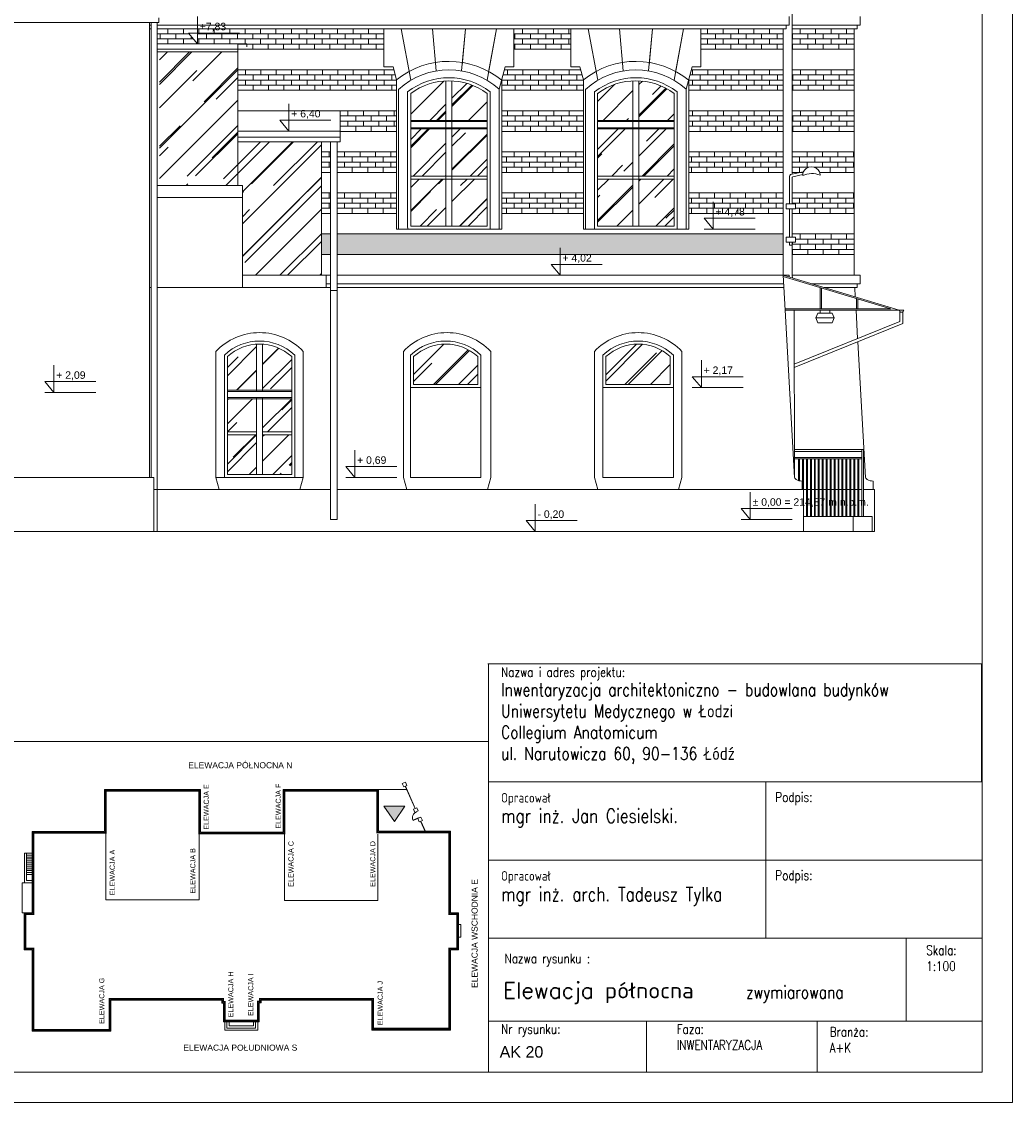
# Model space of a CAD drawing. Header units: millimetres. Extents: x -5254 to 173417, y -28809 to -6400.
# Tile 154 of 256: x 123688 to 125320, y -20844 to -19064. Entities that reach past the tile are written whole.
import ezdxf

# ---------------------------------------------------------------- set-up
doc = ezdxf.new("R2010")
doc.units = ezdxf.units.MM
for name, color, linetype, lineweight in [('m_tabela', 7, 'Continuous', 15), ('me_cegła', 7, 'Continuous', 5), ('me_cienka', 7, 'Continuous', 15), ('me_cienkie', 7, 'Continuous', 9), ('me_drewno', 7, 'Continuous', 15), ('me_elektryka', 7, 'Continuous', 15), ('me_koty', 7, 'Continuous', 13), ('me_szyby', 7, 'Continuous', 13), ('me_tabela', 7, 'Continuous', 20), ('me_tekst', 7, 'Continuous', 13), ('me_ściany', 7, 'Continuous', 20)]:
    doc.layers.add(name, color=color, linetype=linetype, lineweight=lineweight)
doc.styles.add('opis', font='simplex.shx', dxfattribs={"width": 0.8})
doc.styles.add('PIOTR', font='arial.ttf', dxfattribs={"height": 10})
doc.styles.get("Standard").update_dxf_attribs({"font": 'arial.ttf'})
doc.styles.add('TABELKA', font='arial.ttf')
pattern_1 = [(45, (103144.947, -29781.74), (47.41575, 126.442), [838.2, -111.76, 279.4, -55.88]), (45, (103177.74, -29709.43), (-92.06559, 13.03933), [167.64, -18.4404, 335.28, -41.91]), (45, (103131.117, -29728.396), (178.994465, 231.942055), [447.04, -78.232, 223.52, -55.88])]

# ---------------------------------------------------------------- blocks, each defined once
blk = doc.blocks.new('KOTA')
at = {"color": 0}
for p, q in [((0, 0), (0, 50)), ((-16.6, 20), (76.8, 20)), ((-16.6, 20), (0, 0))]:
    blk.add_line(p, q, dxfattribs=at)
at = {"color": 0, "style": 'TABELKA', "flags": 4}
blk.add_attdef('POZIOM', (1.4, 25), '', height=13.7, rotation=360, dxfattribs=at)

msp = doc.modelspace()

# ---------------------------------------------------------------- hatches: boundary and pattern name
at = {"layer": 'me_cegła'}
h = msp.add_hatch(dxfattribs=at)
h.set_pattern_fill('AR-BRSTD', color=256, scale=0.125)
h.set_pattern_definition([(0, (125059.196, -19109.76), (0, 8.467725), []), (90, (125059.196, -19109.76), (-12.7, 8.46772), [8.46772, -8.46772])])
h.paths.add_polyline_path([(125059.2, -19109.76), (125059.2, -19075.96), (124957.2, -19075.96), (124957.2, -19109.76)])
h.paths.add_polyline_path([(124942.2, -19109.76), (124942.2, -19075.96), (124806.73, -19075.96), (124806.73, -19109.76)])
h.paths.add_polyline_path([(124592.61, -19109.76), (124592.61, -19075.96), (124498.73, -19075.96), (124498.73, -19109.76)])
h.paths.add_polyline_path([(123977.45, -19075.96), (123977.45, -19100.96), (124043.7, -19100.96), (124043.7, -19109.76), (124284.61, -19109.76), (124284.61, -19075.96)])
h.paths.add_polyline_path([(123977.45, -19100.96), (123962.54, -19082.96), (123977.45, -19082.96), (123977.45, -19075.96), (123911.2, -19075.96), (123911.2, -19100.96)])
h = msp.add_hatch(dxfattribs=at)
h.set_pattern_fill('AR-BRSTD', color=256, scale=0.125)
h.set_pattern_definition([(0, (124043.696, -19177.36), (0, 8.467725), []), (90, (124043.696, -19177.36), (-12.7, 8.46772), [8.46772, -8.46772])])
h.paths.add_polyline_path([(124305.35, -19177.36), (124305.35, -19160.21), (124300.89, -19143.56), (124043.7, -19143.56), (124043.7, -19177.36)])
h.paths.add_polyline_path([(124613.35, -19177.36), (124613.35, -19160.21), (124608.89, -19143.56), (124483.29, -19143.56), (124478.69, -19160.71), (124478.69, -19177.36)])
h.paths.add_polyline_path([(124791.29, -19143.56), (124786.69, -19160.71), (124786.69, -19177.36), (124942.2, -19177.36), (124942.2, -19143.56)])
h.paths.add_polyline_path([(125059.2, -19177.36), (125059.2, -19143.56), (124957.2, -19143.56), (124957.2, -19177.36)])
h = msp.add_hatch(dxfattribs=at)
h.set_pattern_fill('AR-BRSTD', color=256, scale=0.125)
h.set_pattern_definition([(0, (124212.696, -19244.96), (0, 8.4677), []), (90, (124212.696, -19244.96), (-12.7, 8.4677), [8.4677, -8.4677])])
h.paths.add_polyline_path([(124305.35, -19211.16), (124212.7, -19211.16), (124212.7, -19244.46), (124212.7, -19244.96), (124305.35, -19244.96)])
h = msp.add_hatch(dxfattribs=at)
h.set_pattern_fill('AR-BRSTD', color=256, scale=0.125)
h.set_pattern_definition([(0, (124043.696, -19244.96), (0, 8.467725), []), (90, (124043.696, -19244.96), (-12.7, 8.46772), [8.46772, -8.46772])])
h.paths.add_polyline_path([(124478.69, -19211.16), (124478.69, -19244.96), (124613.35, -19244.96), (124613.35, -19211.16)])
h.paths.add_polyline_path([(124786.69, -19211.16), (124786.69, -19244.96), (124942.2, -19244.96), (124942.2, -19211.16)])
h.paths.add_polyline_path([(124957.2, -19211.16), (124957.2, -19244.96), (125059.2, -19244.96), (125059.2, -19211.16)])
h = msp.add_hatch(dxfattribs=at)
h.set_pattern_fill('AR-BRSTD', color=256, scale=0.125)
h.set_pattern_definition([(0, (124181.696, -19312.56), (0, 8.467725), []), (90, (124181.696, -19312.56), (-12.7, 8.46772), [8.46772, -8.46772])])
h.paths.add_polyline_path([(124196.7, -19278.76), (124181.7, -19278.76), (124181.7, -19312.56), (124196.7, -19312.56)])
h.paths.add_polyline_path([(124305.35, -19312.56), (124305.35, -19278.76), (124207.7, -19278.76), (124207.7, -19312.56)])
h.paths.add_polyline_path([(124613.35, -19312.56), (124613.35, -19278.76), (124478.69, -19278.76), (124478.69, -19312.56)])
h.paths.add_polyline_path([(124942.2, -19312.56), (124942.2, -19278.76), (124786.69, -19278.76), (124786.69, -19312.56)])
edge = h.paths.add_edge_path()
edge.add_spline(control_points=[(124975.42, -19311.69), (124977.36, -19306.94), (124988.77, -19299.82), (125000.63, -19307.02), (125002.38, -19312.27), (125002.46, -19312.56)], knot_values=[4.6895218, 4.6895218, 4.6895218, 4.6895218, 20.203534, 36.0949046, 37.0043101, 37.0043101, 37.0043101, 37.0043101], degree=3, periodic=0)
edge.add_line((125002.46, -19312.56), (125059.2, -19312.56))
edge.add_line((125059.2, -19312.56), (125059.2, -19278.76))
edge.add_line((125059.2, -19278.76), (124957.2, -19278.76))
edge.add_line((124957.2, -19278.76), (124957.2, -19315.69))
edge.add_line((124957.2, -19315.69), (124975.42, -19311.69))
h = msp.add_hatch(dxfattribs=at)
h.set_pattern_fill('AR-BRSTD', color=256, scale=0.125)
h.set_pattern_definition([(0, (124181.696, -19380.16), (0, 8.467725), []), (90, (124181.696, -19380.16), (-12.7, 8.46772), [8.46772, -8.46772])])
h.paths.add_polyline_path([(124196.7, -19346.36), (124181.7, -19346.36), (124181.7, -19380.16), (124196.7, -19380.16)])
h.paths.add_polyline_path([(124305.35, -19346.36), (124207.7, -19346.36), (124207.7, -19380.16), (124305.35, -19380.16)])
h.paths.add_polyline_path([(124613.35, -19346.36), (124478.69, -19346.36), (124478.69, -19380.16), (124613.35, -19380.16)])
h.paths.add_polyline_path([(124942.2, -19346.36), (124786.69, -19346.36), (124786.69, -19380.16), (124942.2, -19380.16)])
h.paths.add_polyline_path([(125059.2, -19346.36), (124956.97, -19346.36), (124956.97, -19364.27), (124962.47, -19364.27), (124962.47, -19372.27), (124956.97, -19372.27), (124956.97, -19380.16), (125059.2, -19380.16)])
h.paths.add_polyline_path([(124827.18, -19389.59), (124882.84, -19389.59), (124882.84, -19367.41), (124827.18, -19367.41)], flags=9)
h = msp.add_hatch(dxfattribs=at)
h.set_pattern_fill('AR-BRSTD', color=256, scale=0.125)
h.set_pattern_definition([(0, (124207.696, -19447.76), (0, 8.467725), []), (90, (124207.696, -19447.76), (-12.7, 8.467725), [8.467725, -8.467725])])
h.paths.add_polyline_path([(124942.2, -19447.76), (124942.2, -19413.96), (124207.7, -19413.96), (124207.7, -19447.76)])
h.paths.add_polyline_path([(124181.7, -19447.76), (124196.7, -19447.76), (124196.7, -19413.96), (124181.7, -19413.96)])
h.paths.add_polyline_path([(122484.2, -19447.76), (122484.2, -19413.96), (121215.2, -19413.96), (121215.2, -19447.76)])
h.paths.add_polyline_path([(121215.2, -19418.46), (121215.2, -19413.96), (120886.02, -19413.96), (120898.61, -19418.46)])
h.paths.add_polyline_path([(120232.78, -19418.46), (120245.37, -19413.96), (119933.2, -19413.96), (119933.2, -19418.46)])
h.paths.add_polyline_path([(119933.2, -19450.96), (119933.2, -19413.96), (119228.3, -19413.96), (119228.3, -19450.96)])
h.paths.add_polyline_path([(119193.3, -19450.96), (119193.3, -19413.96), (118829.2, -19413.96), (118829.2, -19450.96)])
h.paths.add_polyline_path([(118814.2, -19450.96), (118814.2, -19413.96), (118702.2, -19413.96), (118702.2, -19447.96), (118758.2, -19447.96), (118758.2, -19450.96)])
h = msp.add_hatch(dxfattribs=at)
h.set_pattern_fill('AR-BRSTD', color=256, scale=0.125)
h.set_pattern_definition([(0, (125059.196, -19447.76), (0, 8.4677), []), (90, (125059.196, -19447.76), (-12.7, 8.4677), [8.4677, -8.4677])])
h.paths.add_polyline_path([(124956.97, -19413.96), (124956.97, -19419.2), (124962.47, -19419.2), (124962.47, -19427.2), (124957.2, -19427.2), (124957.2, -19447.76), (125059.2, -19447.76), (125059.2, -19413.96)])
at = {"layer": 'me_cienkie', "ltscale": 2}
msp.add_hatch(color=256, dxfattribs=at).paths.add_polyline_path([(124284.44, -20356.19), (124301.77, -20381.26), (124319.1, -20356.19)])
at = {"layer": 'me_szyby'}
h = msp.add_hatch(dxfattribs=at)
h.set_pattern_fill('AR-RROOF', color=256, scale=2.2, angle=45)
h.set_pattern_definition(pattern_1)
h.paths.add_polyline_path([(124051.7, -19333.96), (124043.7, -19333.96), (124043.7, -19261.96), (124181.7, -19261.96), (124181.7, -19405.96), (124051.7, -19405.96)])
h.paths.add_polyline_path([(124051.7, -19405.96), (124181.7, -19405.96), (124181.7, -19481.96), (124051.7, -19481.96)])
h.paths.add_polyline_path([(123914.7, -19333.96), (123914.7, -19113.96), (124043.7, -19113.96), (124043.7, -19333.96)])
h = msp.add_hatch(dxfattribs=at)
h.set_pattern_fill('AR-RROOF', color=256, scale=2.2, angle=45)
h.set_pattern_definition([(45, (103452.947, -29781.74), (47.41575, 126.442), [838.2, -111.76, 279.4, -55.88]), (45, (103485.74, -29709.43), (-92.06559, 13.03933), [167.64, -18.4404, 335.28, -41.91]), (45, (103439.117, -29728.396), (178.994465, 231.942055), [447.04, -78.232, 223.52, -55.88])])
h.paths.add_polyline_path([(124396.7, -19274.25), (124396.7, -19240.96), (124454.7, -19240.96), (124454.7, -19318.46), (124396.7, -19318.46)])
h.paths.add_polyline_path([(124454.7, -19182.59), (124454.7, -19226.96), (124396.7, -19226.96), (124396.7, -19161.82, -0.1493035)])
h.paths.add_polyline_path([(124386.7, -19226.96), (124328.7, -19226.96), (124328.7, -19182.59, -0.1493035), (124386.7, -19161.82)])
h.paths.add_polyline_path([(124328.7, -19318.46), (124328.7, -19240.96), (124386.7, -19240.96), (124386.7, -19274.25), (124386.7, -19318.46)])
h.paths.add_polyline_path([(124328.7, -19323.46), (124386.7, -19323.46), (124386.7, -19349.54), (124386.7, -19400.96), (124328.7, -19400.96)])
h.paths.add_polyline_path([(124454.7, -19400.96), (124396.7, -19400.96), (124396.7, -19349.54), (124396.7, -19323.46), (124396.7, -19323.46), (124454.7, -19323.46)])
h = msp.add_hatch(dxfattribs=at)
h.set_pattern_fill('AR-RROOF', color=256, scale=2.2, angle=45)
h.set_pattern_definition(pattern_1)
h.paths.add_polyline_path([(124704.7, -19274.25), (124704.7, -19240.96), (124762.7, -19240.96), (124762.7, -19318.46), (124704.7, -19318.46)])
h.paths.add_polyline_path([(124762.7, -19182.59), (124762.7, -19226.96), (124704.7, -19226.96), (124704.7, -19161.82, -0.1493035)])
h.paths.add_polyline_path([(124694.7, -19226.96), (124636.7, -19226.96), (124636.7, -19182.59, -0.1493035), (124694.7, -19161.82)])
h.paths.add_polyline_path([(124636.7, -19318.46), (124636.7, -19240.96), (124694.7, -19240.96), (124694.7, -19274.25), (124694.7, -19318.46)])
h.paths.add_polyline_path([(124636.7, -19323.46), (124694.7, -19323.46), (124694.7, -19349.54), (124694.7, -19400.96), (124636.7, -19400.96)])
h.paths.add_polyline_path([(124762.7, -19400.96), (124704.7, -19400.96), (124704.7, -19349.54), (124704.7, -19323.46), (124704.7, -19323.46), (124762.7, -19323.46)])
h = msp.add_hatch(dxfattribs=at)
h.set_pattern_fill('AR-RROOF', color=256, scale=2.2, angle=45)
h.set_pattern_definition(pattern_1)
h.paths.add_polyline_path([(124650.4, -19615.96), (124650.4, -19661.96), (124756.4, -19661.96), (124756.4, -19615.96, 0.3894395)])
h.paths.add_polyline_path([(124439.4, -19661.96), (124439.4, -19615.96, 0.3894395), (124333.4, -19615.96), (124333.4, -19661.96)])
h.paths.add_polyline_path([(124084.76, -19671.25), (124132.76, -19671.25), (124132.76, -19615.96, 0.1713719), (124084.76, -19595.48)])
h.paths.add_polyline_path([(124074.76, -19595.48, 0.1713719), (124026.76, -19615.96), (124026.76, -19671.25), (124074.76, -19671.25)])
h.paths.add_polyline_path([(124074.76, -19685.25), (124026.76, -19685.25), (124026.76, -19739.52), (124074.76, -19739.52)])
h.paths.add_polyline_path([(124132.76, -19685.25), (124084.76, -19685.25), (124084.76, -19739.52), (124132.76, -19739.52)])
h.paths.add_polyline_path([(124132.76, -19809.96), (124132.76, -19744.52), (124084.76, -19744.52), (124084.76, -19758.54), (124084.76, -19809.96)])
h.paths.add_polyline_path([(124026.76, -19809.96), (124074.76, -19809.96), (124074.76, -19758.54), (124074.76, -19744.52), (124026.76, -19744.52)])

# ---------------------------------------------------------------- linework, layer by layer
at = {"layer": 'm_tabela'}
for p, q in [((124455.76, -20122.04), (125268.85, -20122.04)), ((124456.81, -20794.07), (124456.81, -20316.28)), ((124913.58, -20316.28), (124913.58, -20444.93)), ((124913.58, -20444.93), (124913.58, -20573.57)), ((125144.9, -20573.57), (125144.9, -20710.07)), ((125269.9, -20573.57), (125269.9, -20702.22)), ((124456.81, -20710.07), (125269.9, -20710.07)), ((124717.1, -20710.07), (124717.1, -20794.07)), ((124998.15, -20710.07), (124998.15, -20794.07)), ((125269.9, -20794.07), (124456.81, -20794.07))]:
    msp.add_line(p, q, dxfattribs=at)
at = {"layer": 'm_tabela', "color": 0}
for p, q in [((124456.81, -20122.04), (124456.81, -20316.28)), ((125268.85, -20316.28), (125268.85, -20122.04)), ((124913.58, -20444.93), (124913.58, -20316.28)), ((124913.58, -20316.28), (124913.58, -20444.93)), ((124456.81, -20444.93), (125269.9, -20444.93)), ((124456.81, -20444.93), (124913.58, -20444.93)), ((124913.58, -20444.93), (124456.81, -20444.93)), ((124456.81, -20444.93), (124913.58, -20444.93)), ((124913.58, -20573.57), (124913.58, -20444.93)), ((124913.58, -20444.93), (124913.58, -20573.57)), ((124456.81, -20573.57), (125269.9, -20573.57)), ((124456.81, -20573.57), (124913.58, -20573.57)), ((124913.58, -20573.57), (124456.81, -20573.57)), ((124456.81, -20573.57), (124913.58, -20573.57)), ((125268.85, -20710.07), (124456.81, -20710.07)), ((124717.1, -20710.07), (124717.1, -20794.07)), ((124717.1, -20710.07), (124998.15, -20710.07)), ((124717.1, -20794.07), (124717.1, -20710.07)), ((124998.15, -20710.07), (124998.15, -20794.07)), ((124998.15, -20710.07), (125268.85, -20710.07)), ((124998.15, -20794.07), (124998.15, -20710.07)), ((124717.1, -20794.07), (124456.81, -20794.07)), ((124998.15, -20794.07), (124717.1, -20794.07)), ((125268.85, -20794.07), (124998.15, -20794.07))]:
    msp.add_line(p, q, dxfattribs=at)
at = {"layer": 'm_tabela'}
for points in [[(125269.9, -20316.28), (124456.81, -20316.28)], [(125269.9, -20444.93), (124456.81, -20444.93)]]:
    msp.add_lwpolyline(points, dxfattribs=at)
at = {"layer": 'me_cienka'}
for p, q in [((124957.2, -19315.69), (124957.2, -18063.19)), ((123913.7, -19057.96), (123913.7, -19065.46)), ((122496.7, -19065.46), (123898.7, -19065.46)), ((123913.7, -19065.46), (123898.7, -19065.46)), ((123901.2, -19065.46), (123901.2, -19814.96)), ((123911.2, -19065.46), (123911.2, -19903.96)), ((124212.7, -19254.46), (124043.7, -19254.46)), ((124212.7, -19254.46), (124212.7, -19261.96)), ((124212.7, -19261.96), (124043.7, -19261.96)), ((124196.7, -19261.96), (124196.7, -19883.96)), ((124207.7, -19506.96), (124207.7, -19261.96)), ((124957.2, -19481.54), (124957.2, -19427.2)), ((124957.2, -19481.54), (124957.47, -19486.53)), ((124196.7, -19506.96), (124207.7, -19506.96)), ((124207.7, -19506.96), (124207.7, -19883.96)), ((125133.4, -19539.16), (125140.9, -19539.16)), ((125134.65, -19557.91), (125134.65, -19541.96)), ((125139.65, -19561.28), (125139.65, -19541.96)), ((125134.65, -19557.91), (124960.37, -19628.4)), ((125139.65, -19561.28), (124960.37, -19633.8)), ((124207.7, -19883.96), (124196.7, -19883.96))]:
    msp.add_line(p, q, dxfattribs=at)
msp.add_arc((125137.15, -19539.16), 3.75, 180, 0, dxfattribs=at)
at = {"layer": 'me_cienkie'}
for p, q in [((124498.73, -19075.96), (124284.61, -19075.96)), ((124806.73, -19075.96), (124592.61, -19075.96)), ((124043.7, -19100.96), (123911.2, -19100.96)), ((124284.61, -19109.76), (123911.2, -19109.76)), ((124043.7, -19100.96), (124058.7, -19100.96)), ((124043.7, -19113.96), (124043.7, -19100.96)), ((124058.7, -19100.96), (124058.7, -19105.96)), ((124592.61, -19109.76), (124498.73, -19109.76)), ((124942.2, -19109.76), (124806.73, -19109.76)), ((125059.2, -19109.76), (124957.2, -19109.76)), ((124300.89, -19143.56), (124043.7, -19143.56)), ((124608.89, -19143.56), (124483.29, -19143.56)), ((124942.2, -19143.56), (124791.29, -19143.56)), ((125059.2, -19143.56), (124957.2, -19143.56)), ((124305.35, -19160.21), (124305.35, -19405.96)), ((124478.69, -19160.71), (124478.69, -19405.96)), ((124613.35, -19160.21), (124613.35, -19405.96)), ((124786.69, -19160.71), (124786.69, -19405.96)), ((124305.35, -19177.36), (124043.7, -19177.36)), ((124613.35, -19177.36), (124478.69, -19177.36)), ((124942.2, -19177.36), (124786.69, -19177.36)), ((125059.2, -19177.36), (124957.2, -19177.36)), ((124305.35, -19211.16), (124043.7, -19211.16)), ((124212.7, -19244.46), (124212.7, -19211.16)), ((124613.35, -19211.16), (124478.69, -19211.16)), ((124942.2, -19211.16), (124786.69, -19211.16)), ((125059.2, -19211.16), (124957.2, -19211.16)), ((124212.7, -19244.46), (124043.7, -19244.46)), ((124212.7, -19254.46), (124212.7, -19244.46)), ((124305.35, -19244.96), (124212.7, -19244.96)), ((124613.35, -19244.96), (124478.69, -19244.96)), ((124942.2, -19244.96), (124786.69, -19244.96)), ((125059.2, -19244.96), (124957.2, -19244.96)), ((124196.7, -19278.76), (124181.7, -19278.76)), ((124305.35, -19278.76), (124207.7, -19278.76)), ((124613.35, -19278.76), (124478.69, -19278.76)), ((124942.2, -19278.76), (124786.69, -19278.76)), ((125059.2, -19278.76), (124957.2, -19278.76)), ((124196.7, -19312.56), (124181.7, -19312.56)), ((124305.35, -19312.56), (124207.7, -19312.56)), ((124613.35, -19312.56), (124478.69, -19312.56)), ((124942.2, -19312.56), (124786.69, -19312.56)), ((124975.11, -19312.56), (124957.2, -19312.56)), ((125059.2, -19312.56), (125002.46, -19312.56)), ((124196.7, -19346.36), (124181.7, -19346.36)), ((124305.35, -19346.36), (124207.7, -19346.36)), ((124613.35, -19346.36), (124478.69, -19346.36)), ((124942.2, -19346.36), (124786.69, -19346.36)), ((125059.2, -19346.36), (124956.97, -19346.36)), ((124196.7, -19380.16), (124181.7, -19380.16)), ((124305.35, -19380.16), (124207.7, -19380.16)), ((124613.35, -19380.16), (124478.69, -19380.16)), ((124942.2, -19380.16), (124786.69, -19380.16)), ((125059.2, -19380.16), (124956.97, -19380.16)), ((124196.7, -19413.96), (124181.7, -19413.96)), ((124942.2, -19413.96), (124207.7, -19413.96)), ((124472.7, -19405.96), (124310.7, -19405.96)), ((124464.67, -19405.96), (124318.77, -19405.96)), ((124460.7, -19405.96), (124322.7, -19405.96)), ((124459.7, -19405.96), (124323.7, -19405.96)), ((124780.7, -19405.96), (124618.7, -19405.96)), ((124772.67, -19405.96), (124626.77, -19405.96)), ((124768.7, -19405.96), (124630.7, -19405.96)), ((124767.7, -19405.96), (124631.7, -19405.96)), ((124812.23, -19405.96), (124896.24, -19405.96)), ((125059.2, -19413.96), (124956.97, -19413.96)), ((124196.7, -19447.76), (124181.7, -19447.76)), ((124942.2, -19447.76), (124207.7, -19447.76)), ((125059.2, -19447.76), (124957.2, -19447.76)), ((124942.2, -19481.96), (124207.7, -19481.96)), ((125133.4, -19539.16), (124942.2, -19481.96)), ((124945.37, -19539.16), (124942.2, -19481.96)), ((125119.74, -19537.16), (124942.31, -19484.08)), ((125003.26, -19537.16), (125003.26, -19502.32)), ((125005.26, -19537.16), (125005.26, -19502.92)), ((125063.26, -19537.16), (125063.26, -19520.27)), ((125065.26, -19537.16), (125065.26, -19520.86)), ((124945.26, -19537.16), (125119.74, -19537.16)), ((124945.37, -19539.16), (125133.4, -19539.16)), ((124960.37, -19539.16), (124960.7, -19814.96)), ((125003.26, -19544.16), (125003.26, -19539.16)), ((125019.26, -19544.16), (125019.26, -19539.16)), ((124328.4, -19666.96), (124328.4, -19814.96)), ((124444.4, -19666.96), (124444.4, -19814.96)), ((124645.4, -19666.96), (124645.4, -19814.96)), ((124761.4, -19666.96), (124761.4, -19814.96)), ((124792.6, -19666.96), (124876.61, -19666.96)), ((123726.18, -19674.96), (123810.19, -19674.96)), ((125074.7, -19768.96), (124960.64, -19768.96)), ((125071.7, -19771.96), (124960.65, -19771.96)), ((125071.7, -19878.96), (125071.7, -19768.96)), ((125074.7, -19878.96), (125074.7, -19768.96)), ((125071.7, -19781.96), (124960.65, -19781.96)), ((125071.7, -19784.46), (124960.65, -19784.46)), ((124967.7, -19784.46), (124967.7, -19820.05)), ((124969.2, -19784.46), (124969.2, -19820.39)), ((124974.2, -19784.46), (124974.2, -19834.96)), ((124975.7, -19784.46), (124975.7, -19878.96)), ((124980.7, -19784.46), (124980.7, -19878.96)), ((124982.2, -19784.46), (124982.2, -19878.96)), ((124987.2, -19784.46), (124987.2, -19878.96)), ((124988.7, -19784.46), (124988.7, -19878.96)), ((124993.7, -19784.46), (124993.7, -19878.96)), ((124995.2, -19784.46), (124995.2, -19878.96)), ((125000.2, -19784.46), (125000.2, -19878.96)), ((125001.7, -19784.46), (125001.7, -19878.96)), ((125006.7, -19784.46), (125006.7, -19878.96)), ((125008.2, -19784.46), (125008.2, -19878.96)), ((125013.2, -19784.46), (125013.2, -19878.96)), ((125014.7, -19784.46), (125014.7, -19878.96)), ((125019.7, -19784.46), (125019.7, -19878.96)), ((125021.2, -19784.46), (125021.2, -19878.96)), ((125026.2, -19784.46), (125026.2, -19878.96)), ((125027.7, -19784.46), (125027.7, -19878.96)), ((125032.7, -19784.46), (125032.7, -19878.96)), ((125034.2, -19784.46), (125034.2, -19878.96)), ((125039.2, -19784.46), (125039.2, -19878.96)), ((125040.7, -19784.46), (125040.7, -19878.96)), ((125045.7, -19784.46), (125045.7, -19878.96)), ((125047.2, -19784.46), (125047.2, -19878.96)), ((125052.2, -19784.46), (125052.2, -19878.96)), ((125053.7, -19784.46), (125053.7, -19878.96)), ((125058.7, -19784.46), (125058.7, -19878.96)), ((125060.2, -19784.46), (125060.2, -19878.96)), ((125065.2, -19784.46), (125065.2, -19878.96)), ((125066.7, -19784.46), (125066.7, -19878.96)), ((123898.7, -19814.96), (122496.7, -19814.96)), ((124021.85, -19814.96), (124007.76, -19814.96)), ((124137.76, -19814.96), (124151.76, -19814.96)), ((124221.75, -19814.96), (124305.77, -19814.96)), ((124444.4, -19814.96), (124328.4, -19814.96)), ((124761.4, -19814.96), (124645.4, -19814.96)), ((124196.7, -19834.96), (123905.7, -19834.96)), ((124975.7, -19834.96), (124207.7, -19834.96)), ((124980.7, -19834.96), (124973.7, -19834.96)), ((124987.2, -19834.96), (124982.2, -19834.96)), ((124993.7, -19834.96), (124988.7, -19834.96)), ((125000.2, -19834.96), (124995.2, -19834.96)), ((125006.7, -19834.96), (125001.7, -19834.96)), ((125013.2, -19834.96), (125008.2, -19834.96)), ((125019.7, -19834.96), (125014.7, -19834.96)), ((125026.2, -19834.96), (125021.2, -19834.96)), ((125032.7, -19834.96), (125027.7, -19834.96)), ((125039.2, -19834.96), (125034.2, -19834.96)), ((125045.7, -19834.96), (125040.7, -19834.96)), ((125052.2, -19834.96), (125047.2, -19834.96)), ((125058.7, -19834.96), (125053.7, -19834.96)), ((125065.2, -19834.96), (125060.2, -19834.96)), ((125071.7, -19834.96), (125066.7, -19834.96)), ((125090.7, -19834.96), (125074.7, -19834.96)), ((125057.7, -19878.96), (124975.7, -19878.96)), ((124873.27, -19883.96), (124957.29, -19883.96)), ((123826.61, -20400.13), (123826.61, -20510.67)), ((123980.12, -20510.67), (123980.12, -20401.25)), ((124120.81, -20401.25), (124120.81, -20511.79)), ((124274.32, -20511.79), (124274.32, -20402.36)), ((123826.61, -20510.67), (123980.12, -20510.67)), ((124120.81, -20511.79), (124274.32, -20511.79))]:
    msp.add_line(p, q, dxfattribs=at)
at = {"layer": 'me_cienkie', "ltscale": 2}
for p, q in [((124335.89, -20360.14), (124319.66, -20323.32)), ((124336.3, -20359.96), (124320.07, -20323.14)), ((124275.77, -20328.62), (124322, -20328.62)), ((124342.62, -20375.06), (124332.42, -20379.57)), ((124342.8, -20375.47), (124332.6, -20379.97)), ((124352.96, -20398.85), (124345.07, -20380.97)), ((124353.44, -20398.85), (124345.48, -20380.79)), ((123692.4, -20482.35), (123692.4, -20433.6)), ((123692.4, -20433.6), (123695.86, -20433.6)), ((123695.86, -20478.9), (123695.86, -20433.6)), ((123695.86, -20433.6), (123705.01, -20433.6)), ((123695.86, -20436.8), (123705.01, -20436.8)), ((123695.86, -20440), (123705.01, -20440)), ((123695.86, -20443.21), (123705.01, -20443.21)), ((123695.86, -20446.41), (123705.01, -20446.41)), ((123695.86, -20449.61), (123705.01, -20449.61)), ((123695.86, -20452.81), (123705.01, -20452.81)), ((123695.86, -20456.01), (123705.01, -20456.01)), ((123695.86, -20459.22), (123705.01, -20459.22)), ((123695.86, -20462.42), (123705.01, -20462.42)), ((123695.86, -20465.62), (123705.01, -20465.62)), ((123688.83, -20531.89), (123688.83, -20482.35)), ((123688.83, -20482.35), (123692.4, -20482.35)), ((123692.4, -20482.35), (123705.01, -20482.35)), ((123695.86, -20468.85), (123705.01, -20468.85)), ((123695.86, -20478.9), (123705.01, -20478.9)), ((123691.95, -20531.89), (123688.83, -20531.89)), ((124407.31, -20551.02), (124411.21, -20551.02)), ((124411.21, -20572.22), (124411.21, -20551.02)), ((124407.31, -20572.22), (124411.21, -20572.22)), ((124022.52, -20711.51), (124022.52, -20725.23)), ((124026.09, -20711.51), (124026.09, -20721.66)), ((124029.66, -20711.51), (124029.66, -20718.09)), ((124069.6, -20711.51), (124069.6, -20718.09)), ((124073.17, -20711.51), (124073.17, -20721.66)), ((124076.74, -20711.51), (124076.74, -20725.23)), ((124076.74, -20725.23), (124022.52, -20725.23)), ((124073.17, -20721.66), (124026.09, -20721.66)), ((124069.6, -20718.09), (124029.66, -20718.09))]:
    msp.add_line(p, q, dxfattribs=at)
at = {"layer": 'me_cienkie'}
for points in [[(124284.61, -19138.81), (124284.61, -19075.96)], [(124328.85, -19160.9), (124313.05, -19075.96)], [(124370.68, -19145.51), (124364.47, -19075.96)], [(124412.67, -19145.49), (124418.88, -19075.96)], [(124413.46, -19136.7), (124418.88, -19075.96)], [(124454.51, -19160.86), (124470.3, -19075.96)], [(124457.02, -19147.33), (124470.3, -19075.96)], [(124498.73, -19138.81), (124498.73, -19075.96)], [(124592.61, -19138.81), (124592.61, -19075.96)], [(124636.85, -19160.9), (124621.05, -19075.96)], [(124678.68, -19145.51), (124672.47, -19075.96)], [(124720.67, -19145.49), (124726.88, -19075.96)], [(124721.46, -19136.7), (124726.88, -19075.96)], [(124762.51, -19160.86), (124778.3, -19075.96)], [(124765.02, -19147.33), (124778.3, -19075.96)], [(124806.73, -19138.81), (124806.73, -19075.96)], [(124299.61, -19138.81), (124284.61, -19138.81)], [(124305.35, -19160.21), (124299.61, -19138.81)], [(124305.35, -19160.21), (124299.61, -19138.81)], [(124474.67, -19175.71), (124484.56, -19138.81)], [(124484.56, -19138.81), (124498.73, -19138.81)], [(124607.61, -19138.81), (124592.61, -19138.81)], [(124613.35, -19160.21), (124607.61, -19138.81)], [(124613.35, -19160.21), (124607.61, -19138.81)], [(124782.67, -19175.71), (124792.56, -19138.81)], [(124792.56, -19138.81), (124806.73, -19138.81)], [(124308.67, -19400.96), (124308.67, -19175.79)], [(124474.67, -19400.96), (124474.67, -19175.71)], [(124616.67, -19400.96), (124616.67, -19175.79)], [(124782.67, -19400.96), (124782.67, -19175.71)], [(124308.67, -19405.96), (124305.35, -19405.96)], [(124318.77, -19405.96), (124308.67, -19405.96), (124308.67, -19400.96)], [(124464.67, -19405.96), (124474.67, -19405.96), (124474.67, -19400.96)], [(124474.67, -19405.96), (124478.69, -19405.96)], [(124616.67, -19405.96), (124613.35, -19405.96)], [(124626.77, -19405.96), (124616.67, -19405.96), (124616.67, -19400.96)], [(124772.67, -19405.96), (124782.67, -19405.96), (124782.67, -19400.96)], [(124782.67, -19405.96), (124786.69, -19405.96)], [(124007.76, -19814.96), (124007.76, -19607.47)], [(124151.76, -19814.96), (124151.76, -19607.47)], [(124316.65, -19814.96), (124316.65, -19607.47)], [(124460.65, -19814.96), (124460.65, -19607.47)], [(124631.4, -19814.96), (124631.4, -19607.47)], [(124775.4, -19814.96), (124775.4, -19607.47)], [(124013.36, -19834.96), (124007.76, -19814.96)], [(124146.16, -19834.96), (124151.76, -19814.96)], [(124322.25, -19834.96), (124316.65, -19814.96)], [(124455.05, -19834.96), (124460.65, -19814.96)], [(124637, -19834.96), (124631.4, -19814.96)], [(124769.8, -19834.96), (124775.4, -19814.96)]]:
    msp.add_lwpolyline(points, dxfattribs=at)
at = {"layer": 'me_cienkie', "ltscale": 2}
for points in [[(124317.2, -20324.37), (124322.51, -20322.03), (124320.17, -20316.72), (124314.86, -20319.06)], [(124335.78, -20366.53), (124341.09, -20364.19), (124338.75, -20358.88), (124333.44, -20361.22)], [(124342.62, -20382.05), (124347.93, -20379.71), (124345.59, -20374.4), (124340.28, -20376.74)]]:
    msp.add_lwpolyline(points, close=True, dxfattribs=at)
for points in [[(123705.01, -20531.89), (123705.01, -20397.9), (123824.38, -20397.9), (123824.38, -20328.73), (123982.36, -20328.73), (123982.36, -20399.01), (124118.58, -20399.01), (124118.58, -20328.62), (124275.77, -20328.62), (124275.77, -20397.51), (124394.48, -20397.51), (124394.48, -20531.83), (124407.31, -20531.83), (124407.31, -20592.69), (124394.37, -20592.69), (124394.37, -20724.9), (124264.62, -20724.9), (124264.62, -20675.58), (124082.37, -20675.58), (124082.37, -20680.27), (124078.92, -20680.27), (124078.92, -20711.51), (124020.51, -20711.51), (124020.51, -20680.49), (124017.39, -20680.49), (124017.39, -20675.81), (123834.87, -20675.81), (123834.87, -20726.68), (123705.01, -20726.68), (123705.01, -20592.8), (123691.95, -20592.8), (123691.95, -20531.89), (123705.01, -20531.89), (123705.01, -20531.89), (123705.01, -20531.89)], [(124319.1, -20356.19), (124284.44, -20356.19), (124301.77, -20381.26), (124319.1, -20356.19)]]:
    msp.add_lwpolyline(points, dxfattribs=at)
at = {"layer": 'me_cienkie', "color": 0, "ltscale": 2, "const_width": 2.79}
msp.add_lwpolyline([(123707.24, -20534.12), (123707.24, -20400.13), (123826.61, -20400.13), (123826.61, -20330.96), (123980.12, -20330.96), (123980.12, -20401.25), (124120.81, -20401.25), (124120.81, -20330.85), (124273.54, -20330.85), (124273.54, -20399.74), (124392.25, -20399.74), (124392.25, -20534.06), (124405.08, -20534.06), (124405.08, -20590.46), (124392.13, -20590.46), (124392.13, -20722.66), (124266.85, -20722.66), (124266.85, -20673.35), (124080.14, -20673.35), (124080.14, -20678.04), (124076.68, -20678.04), (124076.68, -20709.28), (124022.74, -20709.28), (124022.74, -20678.26), (124019.62, -20678.26), (124019.62, -20673.58), (123832.64, -20673.58), (123832.64, -20724.45), (123707.24, -20724.45), (123707.24, -20590.57), (123694.18, -20590.57), (123694.18, -20534.12)], close=True, dxfattribs=at)
at = {"layer": 'me_cienkie'}
for centre, radius, start, end in [((124391.72, -19267.21), 137.5, 50.76242, 128.91191), ((124699.72, -19267.21), 137.5, 50.76242, 128.91191), ((124391.72, -19267.21), 123.5, 47.80264, 132.25355), ((124699.72, -19267.21), 123.5, 47.80264, 132.25355), ((124079.76, -19675.25), 98.89, 43.27373, 136.72627), ((124388.65, -19675.25), 98.89, 43.27373, 136.72627), ((124703.4, -19675.25), 98.89, 43.27373, 136.72627)]:
    msp.add_arc(centre, radius, start, end, dxfattribs=at)
at = {"layer": 'me_cienkie', "ltscale": 2}
msp.add_arc((124342.29, -20375.46), 10.7, 110.80755, 204.98452, dxfattribs=at)
at = {"layer": 'me_drewno'}
for p, q in [((124043.7, -19113.96), (123911.2, -19113.96)), ((124043.7, -19333.96), (124043.7, -19113.96)), ((124051.7, -19261.96), (124181.7, -19261.96)), ((124181.7, -19481.96), (124181.7, -19261.96))]:
    msp.add_line(p, q, dxfattribs=at)
for points in [[(124386.7, -19274.25), (124386.7, -19161.82)], [(124396.7, -19274.25), (124396.7, -19161.82)], [(124694.7, -19274.25), (124694.7, -19161.82)], [(124704.7, -19274.25), (124704.7, -19161.82)], [(124323.7, -19400.96), (124323.7, -19180.12)], [(124328.7, -19400.96), (124328.7, -19182.59)], [(124454.7, -19400.96), (124454.7, -19182.59)], [(124459.7, -19400.96), (124459.7, -19180.12)], [(124631.7, -19400.96), (124631.7, -19180.12)], [(124636.7, -19400.96), (124636.7, -19182.59)], [(124762.7, -19400.96), (124762.7, -19182.59)], [(124767.7, -19400.96), (124767.7, -19180.12)], [(124459.7, -19206.96), (124459.7, -19204.27)], [(124767.7, -19206.96), (124767.7, -19204.27)], [(124323.7, -19208.31), (124323.7, -19205.61)], [(124631.7, -19208.31), (124631.7, -19205.61)], [(124454.7, -19226.96), (124328.7, -19226.96)], [(124454.7, -19228.96), (124328.7, -19228.96)], [(124454.7, -19238.96), (124328.7, -19238.96)], [(124762.7, -19226.96), (124636.7, -19226.96)], [(124762.7, -19228.96), (124636.7, -19228.96)], [(124762.7, -19238.96), (124636.7, -19238.96)], [(124454.7, -19240.96), (124328.7, -19240.96)], [(124762.7, -19240.96), (124636.7, -19240.96)], [(124386.7, -19349.54), (124386.7, -19274.25)], [(124396.7, -19349.54), (124396.7, -19274.25)], [(124694.7, -19349.54), (124694.7, -19274.25)], [(124704.7, -19349.54), (124704.7, -19274.25)], [(124396.7, -19318.46), (124328.7, -19318.46)], [(124396.7, -19323.46), (124328.7, -19323.46)], [(124454.7, -19318.46), (124396.7, -19318.46)], [(124454.7, -19323.46), (124396.7, -19323.46)], [(124704.7, -19318.46), (124636.7, -19318.46)], [(124704.7, -19323.46), (124636.7, -19323.46)], [(124762.7, -19318.46), (124704.7, -19318.46)], [(124762.7, -19323.46), (124704.7, -19323.46)], [(124386.7, -19400.96), (124386.7, -19349.54)], [(124396.7, -19400.96), (124396.7, -19349.54)], [(124694.7, -19400.96), (124694.7, -19349.54)], [(124704.7, -19400.96), (124704.7, -19349.54)], [(124459.7, -19405.96), (124323.74, -19405.96), (124323.65, -19400.96)], [(124454.7, -19400.96), (124328.7, -19400.96)], [(124454.7, -19405.96), (124459.7, -19405.96), (124459.7, -19400.96)], [(124767.7, -19405.96), (124631.74, -19405.96), (124631.65, -19400.96)], [(124762.7, -19400.96), (124636.7, -19400.96)], [(124762.7, -19405.96), (124767.7, -19405.96), (124767.7, -19400.96)], [(124074.76, -19673.25), (124074.76, -19596.06)], [(124084.76, -19673.25), (124084.76, -19596.06)], [(124021.76, -19615.96), (124021.76, -19613.27)], [(124137.76, -19615.96), (124137.76, -19613.27)], [(124328.4, -19615.96), (124328.4, -19613.27)], [(124444.4, -19615.96), (124444.4, -19613.27)], [(124645.4, -19615.96), (124645.4, -19613.27)], [(124761.4, -19615.96), (124761.4, -19613.27)], [(124021.76, -19809.96), (124021.76, -19615.96)], [(124026.76, -19809.96), (124026.76, -19615.96)], [(124132.76, -19809.96), (124132.76, -19615.96)], [(124137.76, -19809.96), (124137.76, -19615.96)], [(124328.4, -19666.96), (124328.4, -19615.96)], [(124333.4, -19661.96), (124333.4, -19615.96)], [(124439.4, -19661.96), (124439.4, -19615.96)], [(124444.4, -19666.96), (124444.4, -19615.96)], [(124645.4, -19666.96), (124645.4, -19615.96)], [(124650.4, -19661.96), (124650.4, -19615.96)], [(124756.4, -19661.96), (124756.4, -19615.96)], [(124761.4, -19666.96), (124761.4, -19615.96)], [(124444.4, -19666.96), (124328.4, -19666.96)], [(124439.4, -19661.96), (124333.4, -19661.96)], [(124761.4, -19666.96), (124645.4, -19666.96)], [(124756.4, -19661.96), (124650.4, -19661.96)], [(124132.76, -19671.25), (124026.76, -19671.25)], [(124132.76, -19673.25), (124026.76, -19673.25)], [(124132.76, -19683.25), (124026.76, -19683.25)], [(124132.76, -19685.25), (124026.76, -19685.25)], [(124074.76, -19758.54), (124074.76, -19683.25)], [(124084.76, -19758.54), (124084.76, -19683.25)], [(124074.76, -19739.52), (124026.76, -19739.52)], [(124074.76, -19744.52), (124026.76, -19744.52)], [(124132.76, -19739.52), (124084.76, -19739.52)], [(124132.76, -19744.52), (124084.76, -19744.52)], [(124074.76, -19809.96), (124074.76, -19758.54)], [(124084.76, -19809.96), (124084.76, -19758.54)], [(124137.76, -19814.96), (124021.85, -19814.96), (124021.76, -19809.96)], [(124132.76, -19809.96), (124026.76, -19809.96)], [(124132.76, -19814.96), (124137.76, -19814.96), (124137.76, -19809.96)]]:
    msp.add_lwpolyline(points, dxfattribs=at)
for centre, radius, start, end in [((124391.7, -19267.16), 110.46, 52.00207, 127.99793), ((124391.7, -19267.16), 105.46, 53.31545, 126.68455), ((124699.7, -19267.16), 110.46, 52.00207, 127.99793), ((124699.7, -19267.16), 105.46, 53.31545, 126.68455), ((124079.76, -19675.25), 84.89, 46.90241, 133.09759), ((124079.76, -19673.69), 78.37, 47.4442, 132.5558), ((124386.4, -19675.25), 84.89, 46.90241, 133.09759), ((124386.4, -19673.69), 78.37, 47.4442, 132.5558), ((124703.4, -19675.25), 84.89, 46.90241, 133.09759), ((124703.4, -19673.69), 78.37, 47.4442, 132.5558)]:
    msp.add_arc(centre, radius, start, end, dxfattribs=at)
at = {"layer": 'me_elektryka'}
for p, q in [((124952.97, -19319.03), (124952.97, -19364.27)), ((124956.97, -19321.51), (124956.97, -19364.27)), ((124947.47, -19372.27), (124947.47, -19364.27)), ((124947.47, -19364.27), (124962.47, -19364.27)), ((124962.47, -19364.27), (124962.47, -19372.27)), ((124962.47, -19372.27), (124947.47, -19372.27)), ((124952.97, -19372.27), (124952.97, -19419.2)), ((124956.97, -19372.27), (124956.97, -19419.2)), ((124947.47, -19427.2), (124947.47, -19419.2)), ((124947.47, -19419.2), (124962.47, -19419.2)), ((124962.47, -19427.2), (124947.47, -19427.2)), ((124952.97, -19427.2), (124952.97, -19432.2)), ((124956.97, -19432.2), (124952.97, -19432.2)), ((124956.97, -19427.2), (124956.97, -19432.2)), ((124962.47, -19419.2), (124962.47, -19427.2)), ((124999.26, -19544.16), (124996.26, -19552.16)), ((125026.26, -19552.16), (124996.26, -19552.16)), ((124996.26, -19552.16), (124999.26, -19560.16)), ((124999.26, -19544.16), (125023.26, -19544.16)), ((125023.26, -19560.16), (124999.26, -19560.16)), ((125023.26, -19544.16), (125026.26, -19552.16)), ((125026.26, -19552.16), (125023.26, -19560.16))]:
    msp.add_line(p, q, dxfattribs=at)
for points in [[(124954.58, -19316.26), (124975.42, -19311.69)], [(124958.05, -19319.6), (124974.54, -19315.98)]]:
    msp.add_lwpolyline(points, dxfattribs=at)
for centre, radius, start, end in [((124955.63, -19318.72), 2.68, 113.17522, 186.55323), ((124959.22, -19321.52), 2.25, 121.495, 179.94896), ((124989.52, -19350.05), 35.56, 67.40259, 115.08875)]:
    msp.add_arc(centre, radius, start, end, dxfattribs=at)
msp.add_spline([(125003.18, -19317.21), (125002.17, -19311.71), (124988.66, -19303.35), (124975.19, -19312.32), (124974.44, -19317.84)], degree=3, dxfattribs=at)
at = {"layer": 'me_tabela'}
msp.add_line((124456.81, -20249.64), (123638.91, -20249.64), dxfattribs=at)
for points in [[(118319.9, -20844.07), (125319.9, -20844.07), (125319.9, -17874.07), (118319.9, -17874.07)], [(118369.9, -20794.07), (125269.9, -20794.07), (125269.9, -17924.07), (118369.9, -17924.07)]]:
    msp.add_lwpolyline(points, close=True, dxfattribs=at)
at = {"layer": 'me_ściany'}
for p, q in [((124952.2, -19055.96), (124952.2, -19069.96)), ((125069.2, -19055.96), (125069.2, -19069.96)), ((123898.7, -19814.96), (123898.7, -19065.46)), ((123901.2, -19069.96), (123898.7, -19069.96)), ((123901.2, -19075.96), (123898.7, -19075.96)), ((124947.2, -19069.96), (123911.2, -19069.96)), ((124942.2, -19075.96), (123911.2, -19075.96)), ((124942.2, -19481.96), (124942.2, -19075.96)), ((124942.2, -19075.96), (124947.2, -19075.96)), ((124947.2, -19075.96), (124944.7, -19075.96)), ((124952.2, -19069.96), (124947.2, -19069.96)), ((124947.2, -19069.96), (124947.2, -19075.96)), ((124952.2, -19069.96), (124949.7, -19069.96)), ((125064.2, -19069.96), (124957.2, -19069.96)), ((125059.2, -19075.96), (124957.2, -19075.96)), ((125059.2, -19481.96), (125059.2, -19075.96)), ((125059.2, -19075.96), (125064.2, -19075.96)), ((125069.2, -19069.96), (125064.2, -19069.96)), ((125064.2, -19069.96), (125064.2, -19075.96)), ((124051.7, -19333.96), (123911.2, -19333.96)), ((124051.7, -19501.96), (124051.7, -19333.96)), ((124051.7, -19353.96), (123911.2, -19353.96)), ((124189.7, -19481.96), (124051.7, -19481.96)), ((124189.7, -19481.96), (124189.7, -19501.96)), ((124196.7, -19481.96), (124189.7, -19481.96)), ((124942.2, -19481.96), (124207.7, -19481.96)), ((124942.2, -19481.96), (124952.2, -19481.96)), ((124952.2, -19481.96), (124952.2, -19484.95)), ((125059.2, -19481.96), (124957.22, -19481.96)), ((125059.2, -19481.96), (125069.2, -19481.96)), ((125069.2, -19481.96), (125069.2, -19495.96)), ((123901.2, -19501.96), (123898.7, -19501.96)), ((124189.7, -19501.96), (123911.2, -19501.96)), ((124196.7, -19495.96), (124189.7, -19495.96)), ((124196.7, -19501.96), (124189.7, -19501.96)), ((124942.97, -19495.96), (124207.7, -19495.96)), ((124943.31, -19501.96), (124207.7, -19501.96)), ((125064.2, -19495.96), (124988.99, -19495.96)), ((125009.05, -19501.96), (125060.31, -19501.96)), ((125060.31, -19501.96), (125061.17, -19517.55)), ((125060.31, -19501.96), (125064.2, -19501.96)), ((125069.2, -19495.96), (125064.2, -19495.96)), ((125064.2, -19495.96), (125064.2, -19501.96)), ((124945.37, -19539.16), (124960.7, -19814.96)), ((125062.37, -19539.16), (125064.98, -19586.09)), ((125065.27, -19591.37), (125077.7, -19814.96)), ((123905.7, -19814.96), (123898.7, -19814.96)), ((123905.7, -19814.96), (123905.7, -19903.96)), ((124973.7, -19834.96), (124973.7, -19820.96)), ((125090.7, -19834.96), (125090.7, -19820.96)), ((124975.7, -19834.96), (124973.7, -19834.96)), ((124975.7, -19903.96), (124975.7, -19834.96)), ((125092.7, -19834.96), (125090.7, -19834.96)), ((125092.7, -19903.96), (125092.7, -19834.96)), ((125057.7, -19878.96), (125088.7, -19878.96)), ((125057.7, -19878.96), (125057.7, -19903.96)), ((125088.7, -19878.96), (125088.7, -19903.96)), ((123898.7, -19903.96), (122496.7, -19903.96)), ((123905.7, -19903.96), (123898.7, -19903.96)), ((125092.7, -19903.96), (123905.7, -19903.96))]:
    msp.add_line(p, q, dxfattribs=at)
for points in [[(124973.7, -19820.96), (124963.76, -19818.22), (124960.7, -19814.96)], [(125090.7, -19820.96), (125080.76, -19818.22), (125077.7, -19814.96)]]:
    msp.add_spline(points, degree=3, dxfattribs=at)

# ---------------------------------------------------------------- block references
at = {"layer": 'me_koty'}
ref = msp.add_blockref('KOTA', (123977.45, -19100.96), dxfattribs=dict(at, xscale=0.8999999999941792, yscale=0.8999999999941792, zscale=0.6))
ref.add_attrib('POZIOM', '+7,83', (123981.18, -19078.46), dxfattribs={"layer": '0', "height": 12.303, "style": 'TABELKA', "flags": 4})
ref = msp.add_blockref('KOTA', (124128.2, -19244.46), dxfattribs=dict(at, xscale=0.8999999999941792, yscale=0.8999999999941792, zscale=0.6))
ref.add_attrib('POZIOM', '+ 6,40', (124131.93, -19221.96), dxfattribs={"layer": '0', "height": 12.303, "style": 'TABELKA', "flags": 4})
ref = msp.add_blockref('KOTA', (124827.14, -19405.96), dxfattribs=dict(at, xscale=0.8999999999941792, yscale=0.8999999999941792, zscale=0.6))
ref.add_attrib('POZIOM', '+ 4,78', (124830.87, -19383.46), dxfattribs={"layer": '0', "height": 12.303, "style": 'TABELKA', "flags": 4})
ref = msp.add_blockref('KOTA', (124574.95, -19481.96), dxfattribs=dict(at, xscale=0.8999999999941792, yscale=0.8999999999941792, zscale=0.6))
ref.add_attrib('POZIOM', '+ 4,02', (124578.68, -19459.46), dxfattribs={"layer": '0', "height": 12.303, "style": 'TABELKA', "flags": 4})
ref = msp.add_blockref('KOTA', (123741.09, -19674.96), dxfattribs=dict(at, xscale=0.8999999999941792, yscale=0.8999999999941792, zscale=0.6))
ref.add_attrib('POZIOM', '+ 2,09', (123744.82, -19652.46), dxfattribs={"layer": '0', "height": 12.303, "style": 'TABELKA', "flags": 4})
ref = msp.add_blockref('KOTA', (124807.51, -19666.96), dxfattribs=dict(at, xscale=0.8999999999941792, yscale=0.8999999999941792, zscale=0.6))
ref.add_attrib('POZIOM', '+ 2,17', (124811.24, -19644.46), dxfattribs={"layer": '0', "height": 12.303, "style": 'TABELKA', "flags": 4})
ref = msp.add_blockref('KOTA', (124236.66, -19814.96), dxfattribs=dict(at, xscale=0.8999999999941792, yscale=0.8999999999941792, zscale=0.6))
ref.add_attrib('POZIOM', '+ 0,69', (124240.4, -19792.46), dxfattribs={"layer": '0', "height": 12.303, "style": 'TABELKA', "flags": 4})
ref = msp.add_blockref('KOTA', (124888.18, -19883.96), dxfattribs=dict(at, xscale=0.8999999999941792, yscale=0.8999999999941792, zscale=0.6))
ref.add_attrib('POZIOM', '%%p 0,00 = 214,87 m n.p.m.', (124891.92, -19861.46), dxfattribs={"layer": '0', "height": 12.3031, "style": 'TABELKA', "flags": 4})
ref = msp.add_blockref('KOTA', (124533.86, -19903.96), dxfattribs=dict(at, xscale=0.8999999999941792, yscale=0.8999999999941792, zscale=0.6))
ref.add_attrib('POZIOM', '- 0,20', (124537.59, -19881.46), dxfattribs={"layer": '0', "height": 12.303, "style": 'TABELKA', "flags": 4})

# ---------------------------------------------------------------- texts
at = {"layer": 'm_tabela', "style": 'opis'}
msp.add_text('Elewacja północna', height=26.25, dxfattribs=at).set_placement((124480.83, -20672.72))
at = {"layer": 'm_tabela'}
msp.add_text('AK 20', height=18.9, dxfattribs=at).set_placement((124475.25, -20770.37))
at = {"layer": 'm_tabela', "attachment_point": 1, "style": 'opis'}
for s, insert, char_height, width in [('{\\H0.6x;Nazwa i adres projektu:} \\P{\\H0.8x;Inwentaryzacja architektoniczno - budowlana budynków Uniwersytetu Medycznego w Łodzi\\PCollegium Anatomicum\\Pul. Narutowicza 60, 90-136 Łódź}', (124477.6, -20127.7), 26.25, 714.215), ('{\\H0.6x;Opracował}\\P{\\H0.88x;mgr inż. Jan Ciesielski. }', (124477.6, -20334.54), 26.25, 476.9117), ('{\\H0.6x;Podpis:}', (124929.29, -20333.5), 26.25, 91.8024), ('{\\H0.6x;Opracował}\\P{\\H0.88x;mgr inż. arch. Tadeusz Tylka}', (124477.6, -20463.19), 26.25, 476.9117), ('{\\H0.6x;Podpis:}', (124929.29, -20462.15), 26.25, 91.8024), ('{\\H0.6x;Skala:\\P1:100}', (125177.82, -20585.63), 26.25, 91.8024), ('{\\H0.6x;Nazwa rysunku :}', (124483.3, -20599.3), 26.25, 802.2672), ('{\\H0.6x;zwymiarowana}', (124881.3, -20652.07), 35, 91.8024), ('{\\H0.6x;Nr rysunku:}', (124477.6, -20715.33), 26.25, 247.9993), ('{\\H0.6x;Faza:\\PINWENTARYZACJA} ', (124766.96, -20715.55), 26.25, 242.188), ('{\\H0.6x;Branża:\\PA+K} ', (125018.93, -20719.98), 26.25, 247.9993)]:
    msp.add_mtext(s, dxfattribs=dict(at, insert=insert, char_height=char_height, width=width))
at = {"layer": 'me_tekst', "char_height": 10, "attachment_point": 5, "style": 'PIOTR'}
for s, insert in [('ELEWACJA PÓŁNOCNA N', (124048.06, -20288.87)), ('ELEWACJA POŁUDNIOWA S', (124048.06, -20753.97))]:
    msp.add_mtext_dynamic_manual_height_columns(s, width=230.8865, gutter_width=16.27, heights=[86.47], dxfattribs=dict(at, insert=insert))
at = {"layer": 'me_tekst', "attachment_point": 5, "rotation": 90, "style": 'PIOTR'}
for s, width, insert, char_height in [('ELEWACJA E', 160.6399, (123992, -20357.53), 8.456), ('ELEWACJA F', 160.6399, (124110.59, -20356.33), 8.456), ('ELEWACJA A', 160.6399, (123837.06, -20465.43), 8.456), ('ELEWACJA B', 160.6399, (123969.83, -20462.76), 8.456), ('ELEWACJA C', 160.6399, (124131.5, -20451.4), 8.456), ('ELEWACJA D', 160.6399, (124266.27, -20451.4), 8.456), ('ELEWACJA WSCHODNIA E', 230.8865, (124434.02, -20566.02), 10), ('ELEWACJA G', 160.6399, (123819.84, -20676.74), 8.456), ('ELEWACJA H', 160.6399, (124032.34, -20666.32), 8.456), ('ELEWACJA I', 160.6399, (124065.25, -20666.67), 8.456), ('ELEWACJA J', 160.6399, (124278.5, -20680.52), 8.456)]:
    msp.add_mtext_dynamic_manual_height_columns(s, width=width, gutter_width=16.27, heights=[86.47], dxfattribs=dict(at, insert=insert, char_height=char_height))

doc.saveas('drawing.dxf')
